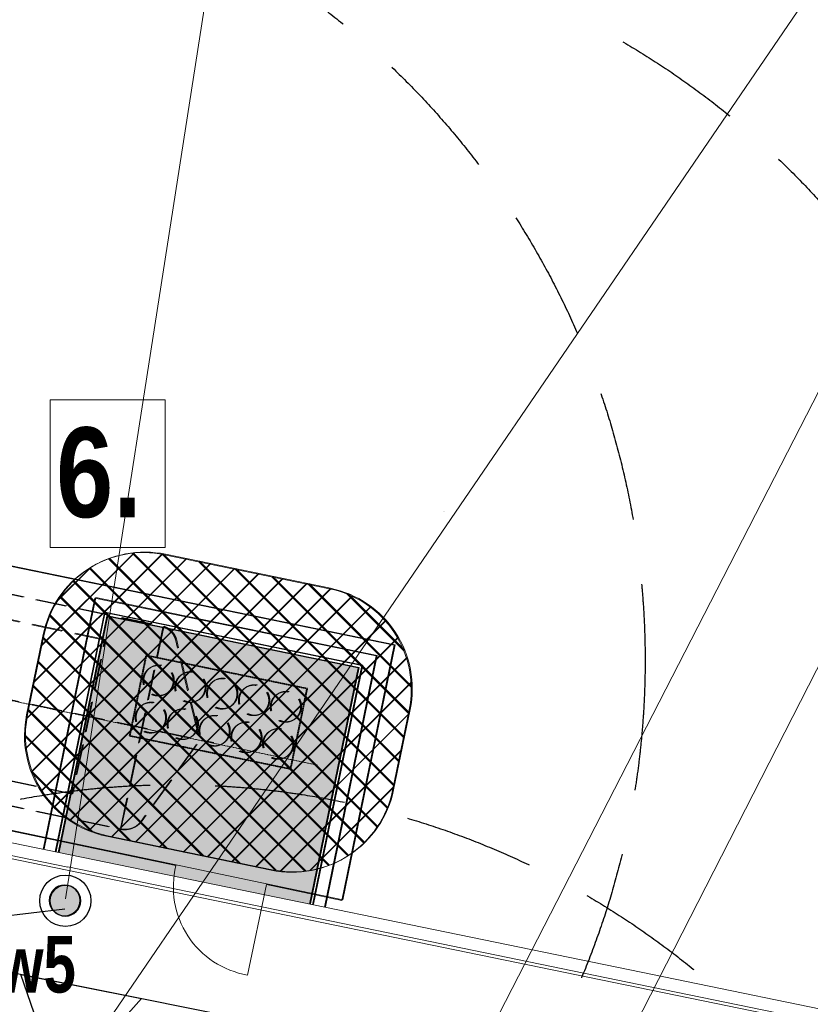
# Model space of a CAD drawing. Header units: millimetres. Extents: x 19047 to 276906, y -533553 to -451719.
# Tile 32 of 36: x 63580 to 71282, y -471896 to -462303. Entities that reach past the tile are written whole.
import ezdxf
from ezdxf.lldxf.tags import DXFTag

# ---------------------------------------------------------------- set-up
doc = ezdxf.new("R2010")
doc.units = ezdxf.units.MM
doc.header["$MEASUREMENT"] = 0
for name, pattern in [('CENTRE2', [28.575, 19.05, -3.175, 3.175, -3.175]), ('DASHDOT', [1000, 500, -250, 0, -250]), ('DASHED', [19.05, 12.7, -6.35]), ('HIDDEN', [0.375, 0.25, -0.125]), ('Krawędzie ukryte drobniejsze', [425, 300, -125])]:
    doc.linetypes.add(name, pattern=pattern)
for name, color, linetype, lineweight in [('0_Nr_pióra__101', 7, 'Continuous', 5), ('_e_elektryka_Nr_pióra__41', 7, 'Continuous', 15), ('ODLEGŁOŚCI BEZPIECZNE OD LPG', 1, 'DASHED', 30), ('ODLEGŁOŚCI BEZPIECZNE OD PALIW PŁYNNYCH', 30, 'DASHDOT', 30), ('PZT - strefy zagrożenia wybuchem_Nr_pióra__127', 6, 'Continuous', 5), ('PZT - strefy zagrożenia wybuchem_Nr_pióra__239', 6, 'Continuous', 13), ('PZT kanalizacja_Nr_pióra__19', 255, 'Continuous', 0), ('PZT kanalizacja_Nr_pióra__206', 7, 'Continuous', 30), ('PZT_Nr_pióra__1', 7, 'Continuous', 13), ('PZT_Nr_pióra__101', 7, 'Continuous', 5), ('PZT_Nr_pióra__18', 9, 'Continuous', 13), ('PZT_Nr_pióra__21', 7, 'Continuous', 25), ('PZT_Nr_pióra__244', 7, 'Continuous', 20), ('PZT_Nr_pióra__41', 7, 'Continuous', 15)]:
    doc.layers.add(name, color=color, linetype=linetype, lineweight=lineweight)
doc.layers.add('_e_elektryka_Nr_pióra__218', color=7, linetype='Continuous', lineweight=15, true_color=0xd90005)
doc.layers.add('PZT_i_KD', color=7, linetype='Continuous', lineweight=30, true_color=0x136734)
doc.layers.add('IS_Węzeł_sieci_kanalizacyjnej_-_opisy', color=7, linetype='Continuous')
doc.styles.add('GENERATED_STYLE_9', font='txt')
doc.linetypes.add('Przekreślana podwójnie kopia-000', pattern='A,0,[2,PAB PZT Rew_1 11_04_20251.Shx,S=9.920635,R=0,X=0,Y=0],-1250,0', length=1250)
tags = doc.linetypes.add('SOLID', pattern=[10, 10, 0]).pattern_tags.tags
tags[6:7] = [DXFTag(74, 4), DXFTag(75, 0), DXFTag(340, '0'), DXFTag(46, 0.0), DXFTag(50, 0.0), DXFTag(44, 0.0), DXFTag(45, 0.0)]
tags[4:5] = [DXFTag(74, 4), DXFTag(75, 0), DXFTag(340, '0'), DXFTag(46, 0.0), DXFTag(50, 0.0), DXFTag(44, 0.0), DXFTag(45, 0.0)]

# ---------------------------------------------------------------- blocks, each defined once
blk = doc.blocks.new('Etykieta_6', base_point=(42454.5, -685272.7))
at = {"layer": '0_Nr_pióra__101', "linetype": 'Continuous'}
for p, q in [((43014.6, -683829), (41894.5, -683829)), ((41894.5, -683829), (41894.5, -685270.2)), ((43014.6, -685270.2), (43014.6, -683829)), ((41894.5, -685270.2), (43014.6, -685270.2))]:
    blk.add_line(p, q, dxfattribs=at)
at = {"layer": '0_Nr_pióra__101', "insert": (43434.1, -684098.9), "char_height": 875, "attachment_point": 3, "style": 'GENERATED_STYLE_9'}
blk.add_mtext('\\A1;{\\pt0,101000;\\fArial Narrow|b1|i0|c238|p34;6. \\fArial Narrow|b1|i0|c238|p34;\\A1{\\H.66x;\\S^  ;}\\fArial Narrow|b1|i0|c238|p34;\\fArial Narrow|b1|i0|c238|p34;\\A1{\\H.66x;\\S^  ;}\\fArial Narrow|b1|i0|c238|p34;\\fArial Narrow|b1|i0|c238|p34;\\fArial Narrow|b1|i0|c238|p34;\\fArial Narrow|b1|i0|c238|p34;\\fArial Narrow|b1|i0|c238|p34;\\fArial Narrow|b1|i0|c238|p34;\\fArial Narrow|b1|i0|c238|p34;\\fArial Narrow|b1|i0|c238|p34;\\fArial Narrow|b1|i0|c238|p34;\\fArial Narrow|b1|i0|c238|p34;\\fArial Narrow|b1|i0|c238|p34;\\fArial Narrow|b1|i0|c238|p34;\\fArial Narrow|b1|i0|c238|p34;\\fArial Narrow|b1|i0|c238|p34;\\fArial Narrow|b1|i0|c238|p34;\\fArial Narrow|b1|i0|c238|p34;\\fArial Narrow|b1|i0|c238|p34;\\fArial Narrow|b1|i0|c238|p34;\\fArial Narrow|b1|i0|c238|p34;\\fArial Narrow|b1|i0|c238|p34;\\fArial Narrow|b1|i0|c238|p34;\\fArial Narrow|b1|i0|c238|p34;\\fArial Narrow|b1|i0|c238|p34;\\fArial Narrow|b1|i0|c238|p34;\\fArial Narrow|b1|i0|c238|p34;\\fArial Narrow|b1|i0|c238|p34;}', dxfattribs=at)

msp = doc.modelspace()

# ---------------------------------------------------------------- hatches: boundary and pattern name
at = {"layer": 'PZT - strefy zagrożenia wybuchem_Nr_pióra__127', "linetype": 'Continuous'}
h = msp.add_hatch(dxfattribs=at)
h.set_pattern_fill('Siatka_5x5_ukośna', color=256, scale=1000, style=0, pattern_type=2)
h.set_pattern_definition([(45, (21972.7, 217819.26), (-141.421356, 141.421356), []), (135, (21972.7, 217819.26), (141.421356, 141.421356), [])])
h.paths.add_polyline_path([(63647.2, -469076.1, 0.414214), (64424.5, -470257.5), (66030.7, -470589, 0.414214), (67212.1, -469811.7), (67373.8, -469028.2, 0.414214), (66596.5, -467846.7), (64990.4, -467515.3, 0.414214), (63808.9, -468292.6)])
at = {"layer": 'PZT - strefy zagrożenia wybuchem_Nr_pióra__239', "linetype": 'Continuous'}
h = msp.add_hatch(dxfattribs=at)
h.set_pattern_fill('Siatka_5x5_ukośna', color=256, style=0, pattern_type=2)
h.set_pattern_definition([(45, (21982.28, 217823.63), (-141.421356, 141.421356), []), (135, (21982.28, 217823.63), (141.421356, 141.421356), [])])
h.paths.add_polyline_path([(63656.8, -469071.7, 0.414214), (64434.1, -470253.2), (66040.2, -470584.6, 0.414214), (67221.7, -469807.3), (67383.4, -469023.8, 0.414214), (66606.1, -467842.4), (64999.9, -467510.9, 0.414214), (63818.5, -468288.2)])
at = {"layer": 'PZT kanalizacja_Nr_pióra__19', "linetype": 'Continuous', "lineweight": 0, "true_color": 0x3f3f3f}
for points in [[(63867.1, -470883.7, 1), (64167.1, -470883.7, 1)], [(63874.2, -470887, 1), (64174.2, -470887, 1)]]:
    msp.add_hatch(color=250, dxfattribs=at).paths.add_polyline_path(points)
at = {"layer": 'PZT_Nr_pióra__18', "linetype": 'Continuous', "lineweight": 0, "true_color": 0x606060, "transparency": 33554508}
for points in [[(66412.7, -470915.4), (63963.9, -470411.9), (64437.2, -468110.4), (66885.9, -468614)], [(66403.1, -470919.8), (63954.3, -470416.3), (64427.6, -468114.8), (66876.4, -468618.3)], [(63954.3, -470416.4), (64427.6, -468114.8), (66876.4, -468618.3), (66403.1, -470919.9)]]:
    msp.add_hatch(color=251, dxfattribs=at).paths.add_polyline_path(points)

# ---------------------------------------------------------------- linework, layer by layer
at = {"layer": '_e_elektryka_Nr_pióra__218', "linetype": 'Continuous'}
msp.add_line((67707.5, -467099), (67707.8, -467099), dxfattribs=at)
at = {"layer": '_e_elektryka_Nr_pióra__41', "linetype": 'Continuous'}
msp.add_line((67717, -467094.7), (67717.4, -467094.7), dxfattribs=at)
at = {"layer": 'IS_Węzeł_sieci_kanalizacyjnej_-_opisy', "linetype": 'SOLID', "lineweight": 20, "ltscale": 10}
for p, q in [((66105.7, -457516.8), (64027.1, -470869)), ((74169, -457811.5), (61106.8, -476938.3)), ((74709.8, -459400.3), (67653.1, -473152.7)), ((74442.5, -462557.2), (66717.8, -477704))]:
    msp.add_line(p, q, dxfattribs=at)
at = {"layer": 'ODLEGŁOŚCI BEZPIECZNE OD LPG', "ltscale": 100}
for centre in [(61672.2, -468544.2), (65439.3, -469439.5), (65088.5, -477756.4)]:
    msp.add_circle(centre, 8000, dxfattribs=at)
at = {"layer": 'ODLEGŁOŚCI BEZPIECZNE OD PALIW PŁYNNYCH', "ltscale": 2}
msp.add_circle((59024.2, -476510.8), 5000, dxfattribs=at)
at = {"layer": 'PZT - strefy zagrożenia wybuchem_Nr_pióra__127', "linetype": 'Continuous', "flags": 128}
msp.add_lwpolyline([(63647.2, -469076.1, 0.414214), (64424.5, -470257.5), (66030.7, -470589, 0.414214), (67212.1, -469811.7), (67373.8, -469028.2, 0.414214), (66596.5, -467846.7), (64990.4, -467515.3, 0.414214), (63808.9, -468292.6)], format="xyb", close=True, dxfattribs=at)
at = {"layer": 'PZT - strefy zagrożenia wybuchem_Nr_pióra__239', "linetype": 'Continuous', "flags": 128}
msp.add_lwpolyline([(63656.8, -469071.7, 0.414214), (64434.1, -470253.2), (66040.2, -470584.6, 0.414214), (67221.7, -469807.3), (67383.4, -469023.8, 0.414214), (66606.1, -467842.4), (64999.9, -467510.9, 0.414214), (63818.5, -468288.2)], format="xyb", close=True, dxfattribs=at)
at = {"layer": 'PZT kanalizacja_Nr_pióra__206', "linetype": 'Continuous', "flags": 128}
for points in [[(63867.1, -470883.7, 1), (64167.1, -470883.7, 1)], [(63874.2, -470887, 1), (64174.2, -470887, 1)]]:
    msp.add_lwpolyline(points, format="xyb", close=True, dxfattribs=at)
at = {"layer": 'PZT_i_KD'}
msp.add_line((64018.8, -470969.3), (56836.1, -471808), dxfattribs=at)
msp.add_circle((64024.2, -470887), 250, dxfattribs=at)
at = {"layer": 'PZT_Nr_pióra__1', "linetype": 'Continuous', "flags": 128}
for points in [[(64041.6, -470587.5), (59461, -469645.8, -0.020549), (55546.1, -468671.1, -0.108692), (52960, -466985.5), (50898.6, -464300.4, -0.232055), (50577.8, -461921.6), (50924.7, -460905.2)], [(64047.7, -470558.1), (59467, -469616.4, -0.020544), (55555.6, -468642.7, -0.108587), (52982.6, -466965.8), (50923, -464282.9, -0.23195), (50606.3, -461931.2), (50954.3, -460911.1)], [(64071.8, -470440.6), (59491.2, -469498.9, -0.02052), (55593.8, -468528.8, -0.10816), (53073.3, -466886.9), (51020.6, -464213, -0.231514), (50720, -461969.6), (51073, -460934.9)]]:
    msp.add_lwpolyline(points, format="xyb", dxfattribs=at)
at = {"layer": 'PZT_Nr_pióra__1', "linetype": 'Przekreślana podwójnie kopia-000', "flags": 128}
msp.add_lwpolyline([(66726.5, -470879.4), (67237.6, -468393.3), (58086.1, -466511.5), (57580, -468959.5)], close=True, dxfattribs=at)
at = {"layer": 'PZT_Nr_pióra__1', "linetype": 'Continuous', "flags": 128}
for points in [[(63807.4, -470386.2), (64310.9, -467937.7), (67053.5, -468501.6), (66550.2, -470950)], [(63817, -470381.8), (64320.5, -467933.3), (67063.1, -468497.3), (66559.7, -470945.7)], [(63924.9, -470410.4), (64404.2, -468079.4), (66911.8, -468595), (66432.6, -470925.9)], [(63934.5, -470406), (64413.8, -468075), (66921.4, -468590.6), (66442.2, -470921.5)], [(63963.9, -470412), (64437.2, -468110.4), (66885.9, -468614), (66412.8, -470915.5)], [(63954.3, -470416.4), (64427.6, -468114.8), (66876.4, -468618.3), (66403.2, -470919.8)], [(74237.9, -472531.2), (69634.3, -471584.1), (64071.8, -470440.6)], [(74207.7, -472678.2), (69604.1, -471731), (64041.6, -470587.5)], [(74213.7, -472648.8), (69610.2, -471701.6), (64047.7, -470558)]]:
    msp.add_lwpolyline(points, dxfattribs=at)
at = {"layer": 'PZT_Nr_pióra__101', "linetype": 'CENTRE2'}
msp.add_line((57194.4, -467605.4), (66480.4, -469565.8), dxfattribs=at)
at = {"layer": 'PZT_Nr_pióra__101', "linetype": 'Krawędzie ukryte drobniejsze'}
for p, q in [((57865.5, -467747.2), (65459.8, -469350)), ((57875.1, -467742.8), (65469.3, -469345.7))]:
    msp.add_line(p, q, dxfattribs=at)
at = {"layer": 'PZT_Nr_pióra__101', "linetype": 'Krawędzie ukryte drobniejsze', "flags": 128}
for points in [[(58329.8, -468876.1), (64558.1, -470190.9), (64974.8, -468217.2), (58746.5, -466902.3)], [(58339.4, -468871.7), (64567.7, -470186.6), (64984.4, -468212.8), (58756, -466897.9)], [(64415.3, -468342.6), (59229.5, -467247.8), (58912.6, -468748.8), (64098.4, -469843.6)], [(64405.7, -468347), (59219.9, -467252.2), (58903, -468753.2), (64088.8, -469848)]]:
    msp.add_lwpolyline(points, close=True, dxfattribs=at)
for points in [[(64558.1, -470190.9, 0.296966), (64762.4, -470111.9), (65330.5, -469323.1), (65096.9, -468340.3, 0.237091), (64974.8, -468217.2)], [(64567.7, -470186.6, 0.296966), (64772, -470107.5), (65340, -469318.8), (65106.5, -468336, 0.237091), (64984.4, -468212.8)]]:
    msp.add_lwpolyline(points, format="xyb", dxfattribs=at)
at = {"layer": 'PZT_Nr_pióra__21', "linetype": 'Continuous', "flags": 128}
msp.add_lwpolyline([(32198.7, -465310), (96557.2, -478213.2)], dxfattribs=at)
msp.add_lwpolyline([(64767.7, -471839.8), (63978.4, -472724.3), (63591.1, -471603.9)], close=True, dxfattribs=at)
at = {"layer": 'PZT_Nr_pióra__244', "linetype": 'HIDDEN', "flags": 128}
for points in [[(64655.8, -469277.8), (66222.7, -469601.2), (66384.4, -468817.7), (64817.4, -468494.3)], [(64646.2, -469282.2), (66213.2, -469605.5), (66374.8, -468822), (64807.8, -468498.7)]]:
    msp.add_lwpolyline(points, close=True, dxfattribs=at)
at = {"layer": 'PZT_Nr_pióra__41', "linetype": 'Przekreślana podwójnie kopia-000', "flags": 128}
msp.add_lwpolyline([(65982.9, -470729.7), (66716.9, -470883.7), (67228, -468397.7), (58124.9, -466525.8), (57618.8, -468974), (65102.1, -470544.8)], dxfattribs=at)
msp.add_lwpolyline([(65982.9, -470729.7), (65798, -471610.5, -0.436303), (65102.1, -470544.8)], format="xyb", dxfattribs=at)
at = {"layer": 'PZT_Nr_pióra__41', "linetype": 'Krawędzie ukryte drobniejsze'}
for centre in [(64937.1, -468738.9), (64927.6, -468743.3), (65237.7, -468807.3), (65247.3, -468802.9), (65547.8, -468871.3), (65557.4, -468866.9), (65867.5, -468930.9), (65858, -468935.3), (66168.1, -468999.3), (66177.7, -468994.9), (64852.9, -469105), (64862.5, -469100.6), (65163.1, -469168.9), (65172.6, -469164.6), (65473.2, -469232.9), (65482.8, -469228.6), (65783.3, -469296.9), (65792.9, -469292.6), (66093.5, -469360.9), (66103, -469356.6)]:
    msp.add_circle(centre, 148.1, dxfattribs=at)

# ---------------------------------------------------------------- block references
at = {"linetype": 'Continuous'}
msp.add_blockref('Etykieta_6', (64436.8, -467449.1), dxfattribs=at)

# ---------------------------------------------------------------- texts
at = {"layer": 'PZT_i_KD', "color": 7, "linetype": 'Continuous', "insert": (63748.7, -471789), "char_height": 550, "attachment_point": 8, "style": 'GENERATED_STYLE_9'}
msp.add_mtext('\\A1;{\\W0.900000x;\\fArial Narrow|b1|i0|c238|p34;w5}', dxfattribs=at)

doc.saveas('drawing.dxf')
